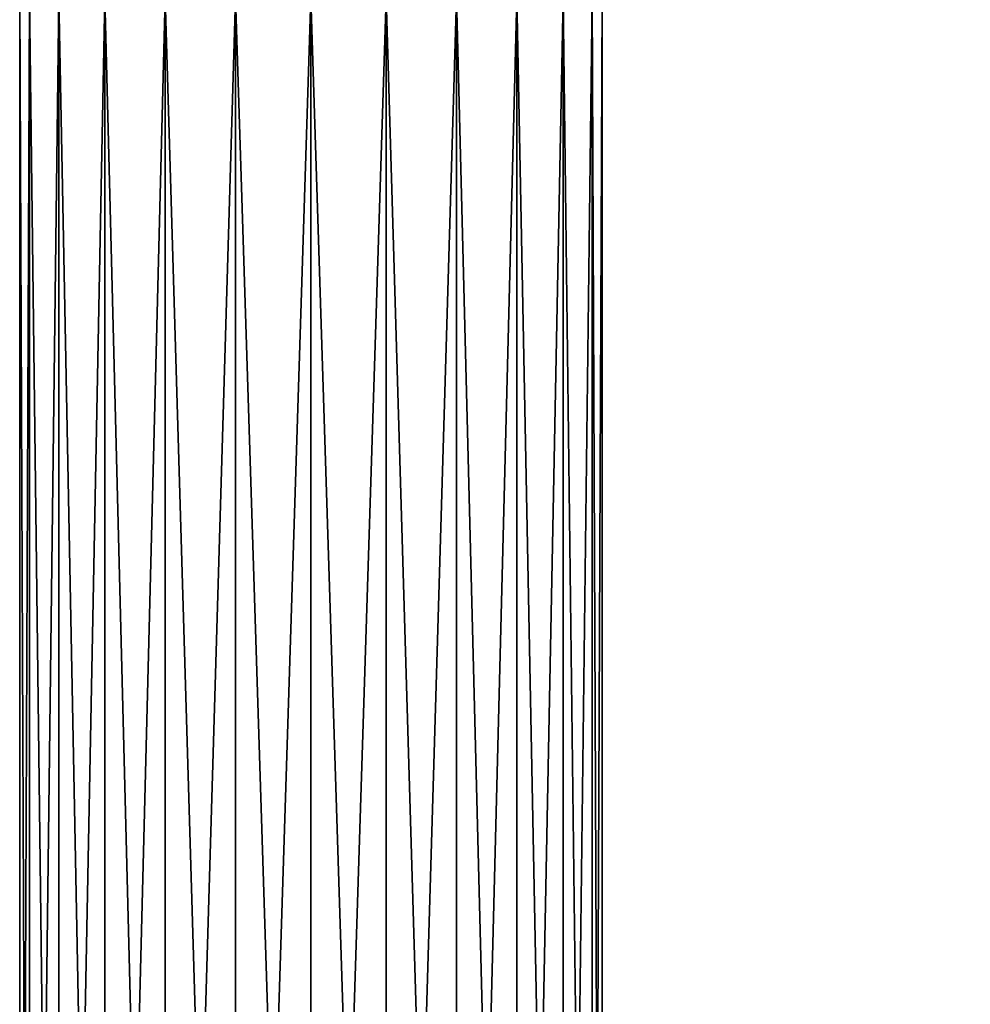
# Model space of a CAD drawing. Extents: x -0.025 to 0.073, y -0.158 to 0.025.
# Tile 6 of 98: x -0.012 to 0.027, y -0.066 to -0.026. Entities that reach past the tile are written whole.
import ezdxf

# ---------------------------------------------------------------- set-up
doc = ezdxf.new("R2010")
doc.units = 0
doc.layers.add('mesh', color=7, linetype='CONTINUOUS')

msp = doc.modelspace()

# ---------------------------------------------------------------- meshes
at = {"layer": 'mesh'}
mesh = msp.add_polyface(dxfattribs=at)
corners = [(-0.000488, -0.122723, 0.2167), (-0.000488, -0.124633, 0.216533), (0.002618, -0.122723, 0.217109), (-0.003594, -0.122723, 0.217109), (-0.003594, -0.124704, 0.216936), (-0.006488, -0.122723, 0.218308), (-0.006488, -0.124912, 0.218116), (-0.008973, -0.122723, 0.220215), (-0.008973, -0.125243, 0.219994), (-0.01088, -0.122723, 0.2227), (-0.01088, -0.125675, 0.222442), (-0.012079, -0.122723, 0.225594), (-0.012079, -0.126177, 0.225292), (-0.012488, -0.122723, 0.2287), (-0.012488, -0.126717, 0.228351), (-0.012079, -0.122723, 0.231806), (-0.012079, -0.127256, 0.231409), (-0.01088, -0.122723, 0.2347), (-0.01088, -0.127759, 0.234259), (0.002618, -0.024723, 0.217109), (-0.000488, -0.122723, 0.2407), (-0.003594, -0.024723, 0.240291), (-0.000488, -0.024723, 0.2407), (-0.003594, -0.122723, 0.240291), (-0.006488, -0.024723, 0.239092), (-0.006488, -0.122723, 0.239092), (-0.008973, -0.024723, 0.237185), (-0.008973, -0.122723, 0.237185), (-0.01088, -0.024723, 0.2347), (-0.012079, -0.024723, 0.231806), (-0.012488, -0.024723, 0.2287), (-0.012079, -0.024723, 0.225594), (-0.01088, -0.024723, 0.2227), (-0.008973, -0.024723, 0.220215), (-0.006488, -0.024723, 0.218308), (-0.003594, -0.024723, 0.217109), (-0.000488, -0.024723, 0.2167)]
mesh.append_faces([[corners[k] for k in face] for face in [(0, 1, 2, 2), (3, 4, 0, 0), (5, 6, 3, 3), (7, 8, 5, 5), (9, 10, 7, 7), (11, 12, 9, 9), (13, 14, 11, 11), (15, 16, 13, 13), (17, 18, 15, 15), (2, 19, 0, 0), (20, 21, 22, 22), (23, 21, 20, 20), (23, 24, 21, 21), (25, 24, 23, 23), (25, 26, 24, 24), (27, 26, 25, 25), (27, 28, 26, 26), (17, 28, 27, 27), (17, 29, 28, 28), (15, 29, 17, 17), (15, 30, 29, 29), (13, 30, 15, 15), (13, 31, 30, 30), (11, 31, 13, 13), (11, 32, 31, 31), (9, 32, 11, 11), (9, 33, 32, 32), (7, 33, 9, 9), (7, 34, 33, 33), (5, 34, 7, 7), (5, 35, 34, 34), (3, 35, 5, 5), (3, 36, 35, 35), (0, 36, 3, 3), (0, 19, 36, 36)]])
mesh = msp.add_polyface(dxfattribs=at)
corners = [(0.068142, -0.043522, 0.135185), (0.067173, -0.043451, 0.135438), (0.068142, -0.043541, 0.135384), (0.068143, -0.043539, 0.135588), (0.067193, -0.043451, 0.135639), (0.069113, -0.043461, 0.13543), (0.068141, -0.043485, 0.134993), (0.067156, -0.043431, 0.135239), (0.069094, -0.043461, 0.135632), (0.009904, -0.122723, 0.2347), (0.009904, -0.127759, 0.234259), (0.007997, -0.122723, 0.237185), (0.011103, -0.122723, 0.231806), (0.011103, -0.127256, 0.231409), (0.011512, -0.122723, 0.2287), (0.011512, -0.126717, 0.228351), (0.011103, -0.122723, 0.225594), (0.011103, -0.126177, 0.225292), (0.009904, -0.122723, 0.2227), (0.009904, -0.125675, 0.222442), (0.007997, -0.122723, 0.220215), (0.007997, -0.125243, 0.219994), (0.005512, -0.122723, 0.218308), (0.005512, -0.124912, 0.218116), (0.002618, -0.122723, 0.217109), (0.002618, -0.124704, 0.216936), (0.005512, -0.024723, 0.218308), (0.002618, -0.024723, 0.217109), (0.007997, -0.024723, 0.220215), (0.009904, -0.024723, 0.2227), (0.011103, -0.024723, 0.225594), (0.011512, -0.024723, 0.2287), (0.011103, -0.024723, 0.231806), (0.009904, -0.024723, 0.2347), (0.007997, -0.024723, 0.237185), (0.005512, -0.024723, 0.239092), (0.005512, -0.122723, 0.239092), (0.002618, -0.024723, 0.240291), (0.002618, -0.122723, 0.240291), (-0.000488, -0.024723, 0.2407), (-0.000488, -0.122723, 0.2407)]
mesh.append_faces([[corners[k] for k in face] for face in [(0, 1, 2, 2), (3, 2, 4, 4), (3, 5, 2, 2), (6, 7, 0, 0), (8, 5, 3, 3), (9, 10, 11, 11), (12, 13, 9, 9), (14, 15, 12, 12), (16, 17, 14, 14), (18, 19, 16, 16), (20, 21, 18, 18), (22, 23, 20, 20), (24, 25, 22, 22), (24, 26, 27, 27), (22, 26, 24, 24), (22, 28, 26, 26), (20, 28, 22, 22), (20, 29, 28, 28), (18, 29, 20, 20), (18, 30, 29, 29), (16, 30, 18, 18), (16, 31, 30, 30), (14, 31, 16, 16), (14, 32, 31, 31), (12, 32, 14, 14), (12, 33, 32, 32), (9, 33, 12, 12), (9, 34, 33, 33), (11, 34, 9, 9), (11, 35, 34, 34), (36, 35, 11, 11), (36, 37, 35, 35), (38, 37, 36, 36), (38, 39, 37, 37), (40, 39, 38, 38)]])

doc.saveas('drawing.dxf')
